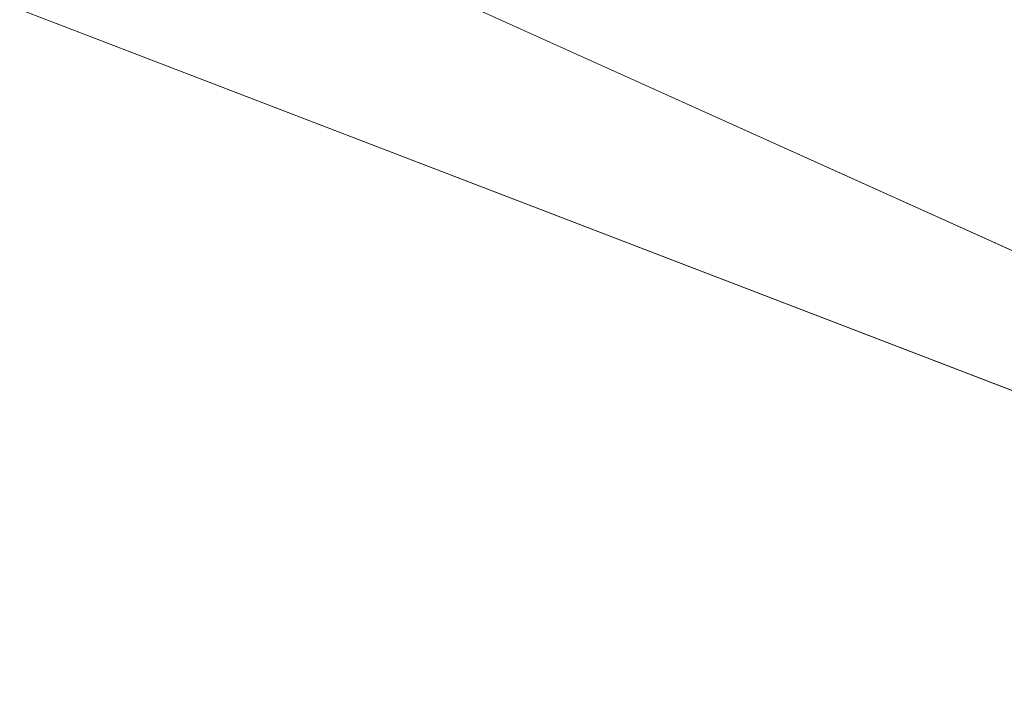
# Model space of a CAD drawing. Header units: millimetres. Extents: x -430348 to -225823, y -86243 to 5084.
# Tile 213 of 256: x -384154 to -382836, y -61614 to -60695. Entities that reach past the tile are written whole.
import ezdxf

# ---------------------------------------------------------------- set-up
doc = ezdxf.new("R2010")
doc.units = ezdxf.units.MM
doc.layers.add('A-ROOF', color=132, linetype='Continuous', lineweight=9)

msp = doc.modelspace()

# ---------------------------------------------------------------- meshes
at = {"layer": 'A-ROOF'}
mesh = msp.add_polyface(dxfattribs=at)
corners = [(-380022.5, -62266.6, 64150.9), (-383738.9, -58920.3, 66627), (-380392.7, -55203.9, 64150.9)]
mesh.append_faces([[corners[k] for k in face] for face in [(1, 2, 0)]])
mesh = msp.add_polyface(dxfattribs=at)
corners = [(-383738.9, -58920.3, 66749), (-380022.5, -62266.6, 64273), (-380392.7, -55203.9, 64273)]
mesh.append_faces([[corners[k] for k in face] for face in [(1, 2, 0)]])
mesh = msp.add_polyface(dxfattribs=at)
corners = [(-404678.7, -63558.8, 64150.9), (-401332.4, -59842.4, 66627), (-399187.3, -59729.9, 66627), (-399154.4, -60357.5, 66186.9), (-398275.6, -60311.4, 66186.9), (-398308.5, -59683.9, 66627), (-386809.9, -59081.3, 66627), (-386778.9, -59673.4, 66211.8), (-385881.4, -59626.4, 66211.8), (-385912.4, -59034.2, 66627), (-383738.9, -58920.3, 66627), (-380022.5, -62266.6, 64150.9)]
mesh.append_faces([[corners[k] for k in face] for face in [(3, 0, 1, 2)]], dxfattribs={"vtx0": -1})
mesh.append_faces([[corners[k] for k in face] for face in [(8, 11, 7)]], dxfattribs={"vtx0": -1, "vtx1": -1})
mesh.append_faces([[corners[k] for k in face] for face in [(0, 3, 4, 11)]], dxfattribs={"vtx0": -1, "vtx2": -1})
mesh.append_faces([[corners[k] for k in face] for face in [(10, 11, 8, 9)]], dxfattribs={"vtx1": -1})
mesh.append_faces([[corners[k] for k in face] for face in [(4, 5, 7, 11)]], dxfattribs={"vtx1": -1, "vtx2": -1, "vtx3": -1})
mesh.append_faces([[corners[k] for k in face] for face in [(5, 6, 7)]], dxfattribs={"vtx2": -1})
mesh = msp.add_polyface(dxfattribs=at)
corners = [(-401332.4, -59842.4, 66749), (-404678.7, -63558.8, 64273), (-380022.5, -62266.6, 64273), (-383738.9, -58920.3, 66749), (-385912.4, -59034.2, 66749), (-385881.4, -59626.4, 66333.9), (-386778.9, -59673.4, 66333.9), (-386809.9, -59081.3, 66749), (-398308.5, -59683.9, 66749), (-398275.6, -60311.4, 66309), (-399154.4, -60357.5, 66309), (-399187.3, -59729.9, 66749)]
mesh.append_faces([[corners[k] for k in face] for face in [(5, 2, 3, 4)]], dxfattribs={"vtx0": -1})
mesh.append_faces([[corners[k] for k in face] for face in [(2, 5, 6, 9)]], dxfattribs={"vtx0": -1, "vtx2": -1, "vtx3": -1})
mesh.append_faces([[corners[k] for k in face] for face in [(0, 1, 10, 11), (8, 9, 6, 7)]], dxfattribs={"vtx1": -1})
mesh.append_faces([[corners[k] for k in face] for face in [(9, 10, 1, 2)]], dxfattribs={"vtx1": -1, "vtx3": -1})

doc.saveas('drawing.dxf')
